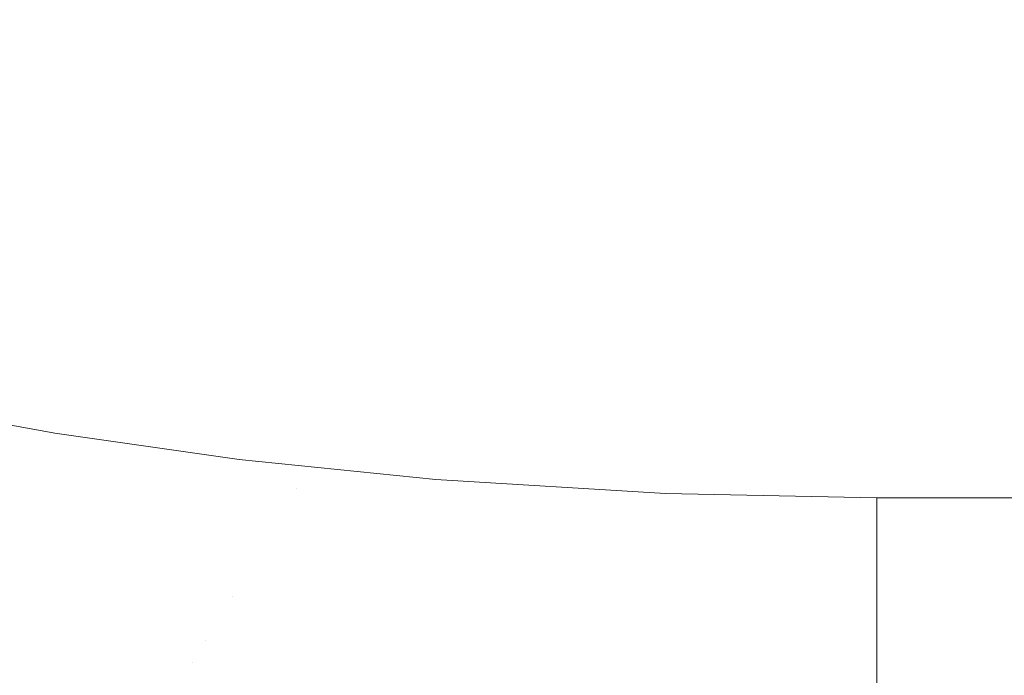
# Model space of a CAD drawing. Header units: centimetres. Extents: x -62 to 63, y 4 to 6.
# Tile 205 of 256: x -19.6236 to -19.5233, y 4.5821 to 4.6489. Entities that reach past the tile are written whole.
import ezdxf

# ---------------------------------------------------------------- set-up
doc = ezdxf.new("R2010")
doc.units = ezdxf.units.CM
doc.header["$LTSCALE"] = 2.54
doc.layers.add('Lucido design-1', color=7, linetype='Continuous')

# ---------------------------------------------------------------- blocks, each defined once
blk = doc.blocks.new('Gruppo-4-1')
at = {"color": 7, "linetype": 'Continuous', "lineweight": 9}
blk.add_3dface([(-61.85145, 5.90021, -2276.22217), (-61.85145, 4.30021, -2276.22217), (62.97838, 4.30021, -2276.22217), (62.97838, 5.90021, -2276.22217)], dxfattribs=at)
for points, invisible_edges in [([(-19.77134, 5.90021, -2276.62217), (-19.53626, 4.60021, -2276.62217), (-19.55781, 4.60063, -2276.62217)], 9), ([(-19.55781, 4.60063, -2276.62217), (-19.58122, 4.60206, -2276.62217), (-19.60128, 4.60411, -2276.62217), (-19.77134, 5.90021, -2276.62217)], 12), ([(-19.60128, 4.60411, -2276.62217), (-19.62007, 4.60678, -2276.62217), (-19.77134, 5.90021, -2276.62217)], 10), ([(-19.62007, 4.60678, -2276.62217), (-19.63739, 4.60994, -2276.62217), (-19.77134, 5.90021, -2276.62217)], 10), ([(-19.77134, 5.90021, -2276.62217), (20.89618, 4.68694, -2276.62217), (20.66318, 4.60021, -2276.62217), (-19.53626, 4.60021, -2276.62217)], 11), ([(-19.65182, 4.60804, -2276.62227), (-19.64779, 4.60987, -2276.62222), (-19.59541, 4.60114, -2276.62219)], 11), ([(-19.63739, 4.60994, -2276.62217), (-19.62007, 4.60678, -2276.62217), (-19.59541, 4.60114, -2276.62219), (-19.64779, 4.60987, -2276.62222)], 14), ([(-19.53626, 4.5915, -2276.62255), (-19.65431, 4.60605, -2276.6224), (-19.65182, 4.60804, -2276.62227)], 11), ([(-19.59541, 4.60114, -2276.62219), (-19.53626, 4.59585, -2276.62227), (-19.65182, 4.60804, -2276.62227)], 11), ([(-19.65182, 4.60804, -2276.62227), (-19.53626, 4.59585, -2276.62227), (-19.53626, 4.5915, -2276.62255)], 9), ([(-19.53626, 4.5915, -2276.62255), (-19.65682, 4.60405, -2276.62257), (-19.65431, 4.60605, -2276.6224)], 11), ([(-19.62007, 4.60678, -2276.62217), (-19.60128, 4.60411, -2276.62217), (-19.59541, 4.60114, -2276.62219)], 10), ([(-19.65935, 4.60203, -2276.62281), (-19.65682, 4.60405, -2276.62257), (-19.53626, 4.5915, -2276.62255), (-19.53626, 4.58894, -2276.62283)], 11), ([(-19.60128, 4.60411, -2276.62217), (-19.58122, 4.60206, -2276.62217), (-19.59541, 4.60114, -2276.62219)], 10), ([(-19.60198, 4.59014, -2276.62309), (-19.6619, 4.6, -2276.62309), (-19.65935, 4.60203, -2276.62281)], 11), ([(-19.60198, 4.59014, -2276.62309), (-19.65935, 4.60203, -2276.62281), (-19.53626, 4.58894, -2276.62283)], 11), ([(-19.53626, 4.59799, -2276.62222), (-19.59541, 4.60114, -2276.62219), (-19.58122, 4.60206, -2276.62217), (-19.55781, 4.60063, -2276.62217)], 11), ([(-19.59541, 4.60114, -2276.62219), (-19.53626, 4.59799, -2276.62222), (-19.53626, 4.59585, -2276.62227)], 9), ([(-19.60331, 4.5879, -2276.62344), (-19.66445, 4.59797, -2276.62344), (-19.6619, 4.6, -2276.62309), (-19.60198, 4.59014, -2276.62309)], 15), ([(-19.55781, 4.60063, -2276.62217), (-19.53626, 4.60021, -2276.62217), (-19.53626, 4.59799, -2276.62222)], 8), ([(-19.53626, 4.59799, -2276.62222), (-19.53626, 4.60021, -2276.62217), (20.66318, 4.60021, -2276.62217), (20.66318, 4.59799, -2276.62222)], 8), ([(-19.60465, 4.58565, -2276.62384), (-19.66701, 4.59592, -2276.62384), (-19.66445, 4.59797, -2276.62344), (-19.60331, 4.5879, -2276.62344)], 15), ([(20.66318, 4.59799, -2276.62222), (20.66318, 4.59585, -2276.62227), (-19.53626, 4.59585, -2276.62227), (-19.53626, 4.59799, -2276.62222)], 10), ([(-19.63889, 4.58788, -2276.6243), (-19.66701, 4.59592, -2276.62384), (-19.60465, 4.58565, -2276.62384)], 11), ([(20.66318, 4.5915, -2276.62255), (-19.53626, 4.5915, -2276.62255), (-19.53626, 4.59585, -2276.62227), (20.66318, 4.59585, -2276.62227)], 5), ([(20.66318, 4.5915, -2276.62255), (20.66318, 4.58716, -2276.62303), (-19.53626, 4.58716, -2276.62303), (-19.53626, 4.58894, -2276.62283)], 10), ([(-19.53626, 4.58894, -2276.62283), (-19.53626, 4.5915, -2276.62255), (20.66318, 4.5915, -2276.62255)], 10), ([(-19.60198, 4.59014, -2276.62309), (-19.53626, 4.58664, -2276.6231), (-19.53626, 4.58285, -2276.62369), (-19.60331, 4.5879, -2276.62344)], 13), ([(-19.53626, 4.58894, -2276.62283), (-19.53626, 4.58716, -2276.62303), (-19.60198, 4.59014, -2276.62309)], 10), ([(-19.53626, 4.58716, -2276.62303), (-19.53626, 4.58664, -2276.6231), (-19.60198, 4.59014, -2276.62309)], 10), ([(-19.63889, 4.58788, -2276.6243), (-19.606, 4.5834, -2276.6243), (-19.60735, 4.58114, -2276.62482), (-19.64088, 4.58571, -2276.62482)], 15), ([(-19.60465, 4.58565, -2276.62384), (-19.606, 4.5834, -2276.6243), (-19.63889, 4.58788, -2276.6243)], 11), ([(-19.60331, 4.5879, -2276.62344), (-19.53626, 4.58285, -2276.62369), (-19.60465, 4.58565, -2276.62384)], 11), ([(20.66318, 4.58716, -2276.62303), (20.66318, 4.58285, -2276.62369), (-19.53626, 4.58285, -2276.62369), (-19.53626, 4.58664, -2276.6231)], 10), ([(-19.53626, 4.58664, -2276.6231), (-19.53626, 4.58716, -2276.62303), (20.66318, 4.58716, -2276.62303)], 10), ([(-19.64088, 4.58571, -2276.62482), (-19.60735, 4.58114, -2276.62482), (-19.6087, 4.57888, -2276.62539), (-19.64287, 4.58353, -2276.62539)], 15), ([(-19.606, 4.5834, -2276.6243), (-19.60465, 4.58565, -2276.62384), (-19.53626, 4.58285, -2276.62369), (-19.53626, 4.57857, -2276.62454)], 11), ([(-19.64287, 4.58353, -2276.62539), (-19.6087, 4.57888, -2276.62539), (-19.61005, 4.57662, -2276.62603), (-19.64485, 4.58136, -2276.62603)], 15), ([(-19.53626, 4.57857, -2276.62454), (-19.60735, 4.58114, -2276.62482), (-19.606, 4.5834, -2276.6243)], 11), ([(20.66318, 4.57857, -2276.62454), (-19.53626, 4.57857, -2276.62454), (-19.53626, 4.58285, -2276.62369), (20.66318, 4.58285, -2276.62369)], 5)]:
    blk.add_3dface(points, dxfattribs=dict(at, invisible_edges=invisible_edges))
blk = doc.blocks.new('Gruppo-5-1')
at = {"color": 7}
blk.add_blockref('Gruppo-4-1', (0, 0), dxfattribs=at)

msp = doc.modelspace()

# ---------------------------------------------------------------- block references
at = {"layer": 'Lucido design-1', "color": 7}
msp.add_blockref('Gruppo-5-1', (0, 0), dxfattribs=at)

doc.saveas('drawing.dxf')
